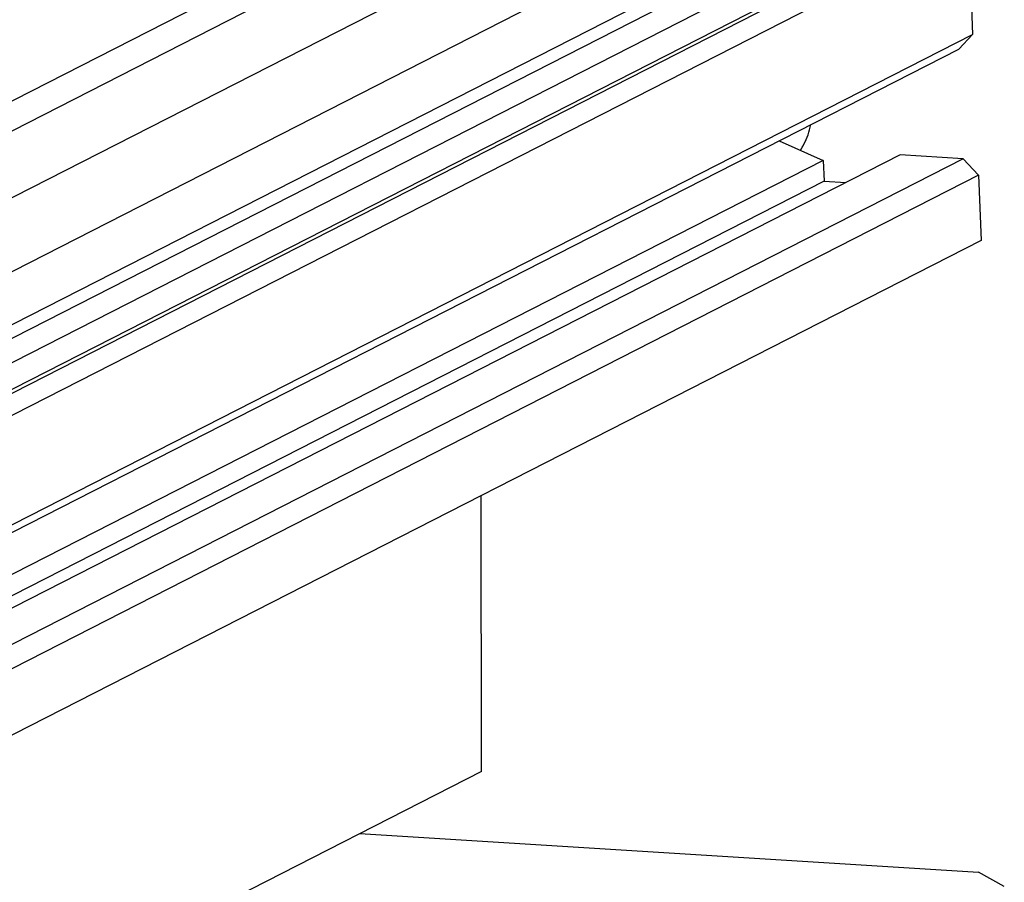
# Model space of a CAD drawing. Header units: millimetres. Extents: x 0 to 420, y 0 to 297.
# Tile 15 of 56: x 217 to 232, y 22 to 36. Entities that reach past the tile are written whole.
import ezdxf

# ---------------------------------------------------------------- set-up
doc = ezdxf.new("R2010")
doc.units = ezdxf.units.MM
doc.header["$LTSCALE"] = 23.1
doc.layers.get('0').update_dxf_attribs({"linetype": 'CONTINUOUS'})
doc.layers.add('COMPONENTS', color=7, linetype='CONTINUOUS')

msp = doc.modelspace()

# ---------------------------------------------------------------- linework, layer by layer
at = {"color": 7, "linetype": 'CONTINUOUS'}
msp.add_open_spline([(228.90482, 33.85128), (228.92398, 33.88112), (228.99605, 34.0058), (229.04458, 34.14376), (229.06732, 34.24978)], degree=3, knots=[0, 0, 0, 0, 0.24646771, 1, 1, 1, 1], dxfattribs=at)
at = {"layer": 'COMPONENTS', "color": 7, "linetype": 'CONTINUOUS'}
for p, q in [((231.31782, 42.11431), (211.85291, 32.18509)), ((230.47519, 41.21954), (211.01028, 31.29032)), ((230.22645, 40.05024), (210.76153, 30.12102)), ((231.42638, 39.51438), (211.96146, 29.58516)), ((231.4603, 38.7019), (211.99538, 28.77268)), ((229.42346, 37.45084), (210.8245, 27.96335)), ((230.08369, 37.40982), (210.83995, 27.59341)), ((230.91406, 37.35822), (211.44915, 27.42899)), ((231.51797, 37.32069), (212.05305, 27.39147)), ((231.51797, 37.32069), (231.58751, 35.65511)), ((230.10065, 37.00358), (210.85691, 27.18717)), ((212.12259, 25.72588), (231.58751, 35.65511)), ((231.58751, 35.65511), (231.37122, 35.42544)), ((211.90631, 25.49621), (231.37122, 35.42544)), ((228.57464, 33.99888), (229.26009, 33.69277)), ((230.46111, 33.78021), (210.9962, 23.85099)), ((231.44246, 33.71923), (230.46111, 33.78021)), ((229.26009, 33.69277), (210.97473, 24.36525)), ((231.44246, 33.71923), (211.97754, 23.79001)), ((229.26009, 33.69277), (229.27366, 33.36778)), ((231.44246, 33.71923), (231.6791, 33.46142)), ((231.6791, 33.46142), (212.21419, 23.53219)), ((231.6791, 33.46142), (231.7215, 32.44582)), ((229.27366, 33.36778), (210.9883, 24.04026)), ((229.27366, 33.36778), (229.61144, 33.34679)), ((231.7215, 32.44582), (212.25659, 22.51659)), ((223.93515, 24.17767), (223.93005, 28.47133)), ((223.93515, 24.17767), (209.32899, 16.72694)), ((222.03785, 23.20984), (231.67768, 22.61081)), ((232.08121, 22.38467), (231.67768, 22.61081))]:
    msp.add_line(p, q, dxfattribs=at)

doc.saveas('drawing.dxf')
